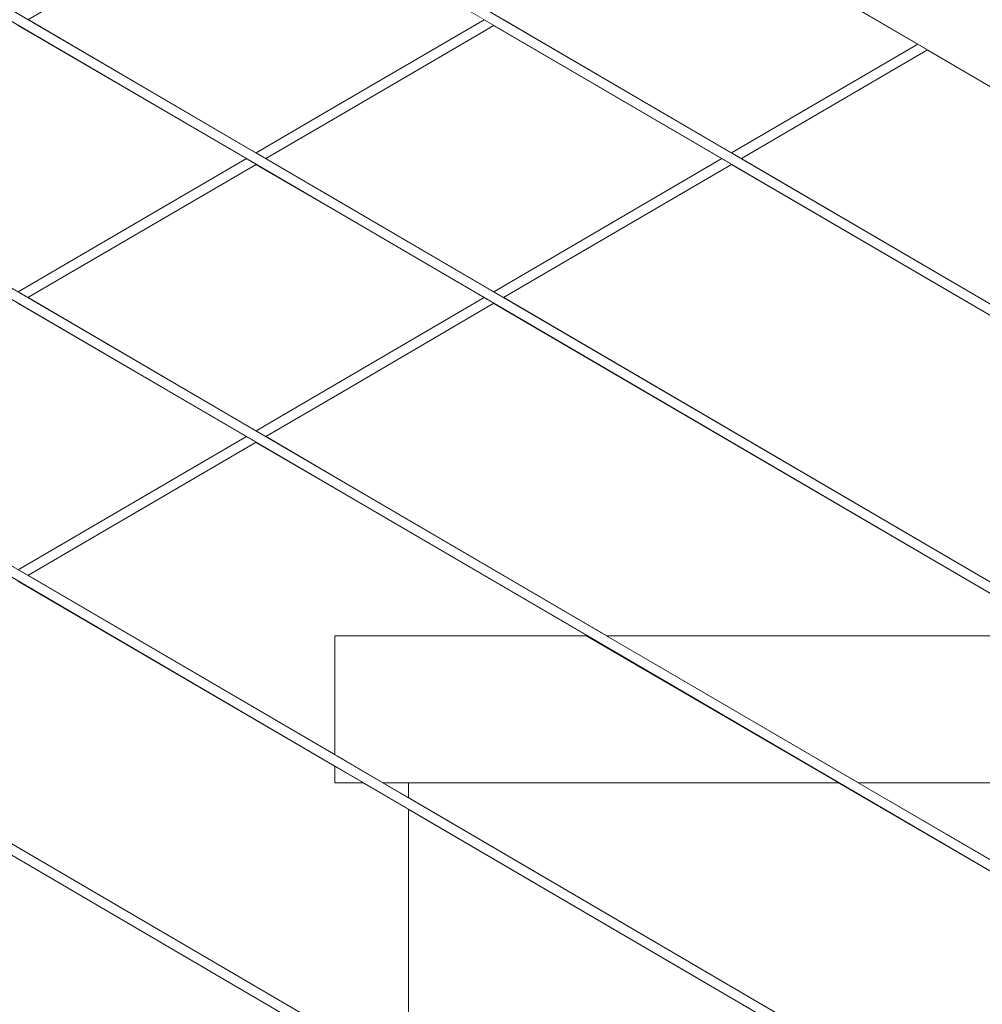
# Model space of a CAD drawing. Header units: millimetres. Extents: x -126680 to -83680, y 18016 to 39016.
# Tile 83 of 121: x -110118 to -109725, y 31289 to 31691. Entities that reach past the tile are written whole.
import ezdxf

# ---------------------------------------------------------------- set-up
doc = ezdxf.new("R2010")
doc.units = ezdxf.units.MM
doc.header["$MEASUREMENT"] = 0
doc.linetypes.add('Wipeout_Contour', pattern=[1000, 0, -1000])
doc.layers.add('Nowe_Konstrukcja - Schody', color=7, linetype='Continuous')
doc.layers.add('Nowe_Konstrukcja - Ściany zew', color=7, linetype='Continuous')
doc.layers.add('Nowe_Konstrukcja - Schody_Nr_pióra__101', color=250, linetype='Continuous', lineweight=13, true_color=0x333333)
doc.layers.add('Nowe_Konstrukcja - Schody_Nr_pióra__3', color=7, linetype='Continuous', lineweight=13)

msp = doc.modelspace()

# ---------------------------------------------------------------- wipeouts: each hides what was drawn before it
at = {"color": 254, "linetype": 'Wipeout_Contour', "lineweight": 0, "ltscale": 458287.45808}
msp.add_wipeout([(-110118.09, 31688.45), (-110211.09, 31634.1), (-110118.09, 31579.75), (-110025.09, 31634.1)], dxfattribs=at).dxf.layer = 'Nowe_Konstrukcja - Ściany zew'
at = {"color": 254, "linetype": 'Wipeout_Contour', "lineweight": 0, "ltscale": 458162.496684}
msp.add_wipeout([(-110211.09, 31520.77), (-110118.09, 31466.42), (-110025.09, 31520.77), (-110118.09, 31575.12)], dxfattribs=at).dxf.layer = 'Nowe_Konstrukcja - Ściany zew'
at = {"color": 254, "linetype": 'Wipeout_Contour', "lineweight": 0, "ltscale": 802080.269138}
msp.add_wipeout([(-110288.98, 31341.06), (-110267.93, 31327.32), (-110179.99, 31275.92), (-109993.99, 31275.92), (-110215.05, 31405.12), (-110267.93, 31374.22), (-110288.98, 31360.48)], dxfattribs=at).dxf.layer = 'Nowe_Konstrukcja - Ściany zew'

# ---------------------------------------------------------------- next in the draw order: wipeouts: each hides what was drawn before it
at = {"color": 254, "linetype": 'Wipeout_Contour', "lineweight": 0, "ltscale": 457977.383291}
msp.add_wipeout([(-110021.13, 31745.12), (-110114.13, 31690.77), (-110021.13, 31636.42), (-109928.13, 31690.77)], dxfattribs=at).dxf.layer = 'Nowe_Konstrukcja - Ściany zew'
at = {"color": 254, "linetype": 'Wipeout_Contour', "lineweight": 0, "ltscale": 457852.112744}
msp.add_wipeout([(-110021.13, 31631.78), (-110114.13, 31577.43), (-110021.13, 31523.08), (-109928.13, 31577.43)], dxfattribs=at).dxf.layer = 'Nowe_Konstrukcja - Ściany zew'
at = {"color": 254, "linetype": 'Wipeout_Contour', "lineweight": 0, "ltscale": 915261.676125}
msp.add_wipeout([(-110118.09, 31461.78), (-110211.09, 31407.43), (-109986.06, 31275.92), (-109958.98, 31275.92), (-109958.98, 31368.8), (-109977.38, 31379.55), (-109988.98, 31379.55), (-109988.98, 31386.33)], dxfattribs=at).dxf.layer = 'Nowe_Konstrukcja - Ściany zew'

# ---------------------------------------------------------------- next in the draw order: wipeouts: each hides what was drawn before it
at = {"color": 254, "linetype": 'Wipeout_Contour', "lineweight": 0, "ltscale": 458072.924721}
msp.add_wipeout([(-110024.51, 31633.76), (-110117.51, 31579.41), (-110116.11, 31578.59), (-110023.11, 31632.94)], dxfattribs=at).dxf.layer = 'Nowe_Konstrukcja - Schody'
at = {"color": 254, "linetype": 'Wipeout_Contour', "lineweight": 0, "ltscale": 457902.545915}
msp.add_wipeout([(-109989.99, 31160.25), (-109989.69, 31160.76), (-110269.73, 31324.41), (-110270.03, 31323.91)], dxfattribs=at).dxf.layer = 'Nowe_Konstrukcja - Schody'
at = {"color": 254, "linetype": 'Wipeout_Contour', "lineweight": 0, "ltscale": 457541.959159}
msp.add_wipeout([(-109924.17, 31688.45), (-110017.16, 31634.1), (-109924.17, 31579.75), (-109831.17, 31634.1)], dxfattribs=at).dxf.layer = 'Nowe_Konstrukcja - Ściany zew'
at = {"color": 254, "linetype": 'Wipeout_Contour', "lineweight": 0, "ltscale": 572038.158712}
msp.add_wipeout([(-110021.13, 31518.45), (-110114.13, 31464.1), (-109988.98, 31390.96), (-109988.98, 31439.55), (-109886.12, 31439.55)], dxfattribs=at).dxf.layer = 'Nowe_Konstrukcja - Ściany zew'
at = {"color": 254, "linetype": 'Wipeout_Contour', "lineweight": 0, "ltscale": 343055.485978}
msp.add_wipeout([(-109958.98, 31379.55), (-109969.46, 31379.55), (-109958.98, 31373.43)], dxfattribs=at).dxf.layer = 'Nowe_Konstrukcja - Ściany zew'

# ---------------------------------------------------------------- next in the draw order: wipeouts: each hides what was drawn before it
at = {"color": 254, "linetype": 'Wipeout_Contour', "lineweight": 0, "ltscale": 457862.705848}
msp.add_wipeout([(-109989.69, 31654.11), (-110020.55, 31636.08), (-110019.15, 31635.26), (-109988.98, 31652.89)], dxfattribs=at).dxf.layer = 'Nowe_Konstrukcja - Schody'
at = {"color": 254, "linetype": 'Wipeout_Contour', "lineweight": 0, "ltscale": 458066.632645}
msp.add_wipeout([(-110023.11, 31632.94), (-110116.11, 31578.59), (-110114.71, 31577.77), (-110021.71, 31632.12)], dxfattribs=at).dxf.layer = 'Nowe_Konstrukcja - Schody'
at = {"color": 254, "linetype": 'Wipeout_Contour', "lineweight": 0, "ltscale": 457948.015335}
msp.add_wipeout([(-110117.51, 31466.08), (-110116.11, 31465.26), (-110023.11, 31519.61), (-110024.51, 31520.43)], dxfattribs=at).dxf.layer = 'Nowe_Konstrukcja - Schody'
at = {"color": 254, "linetype": 'Wipeout_Contour', "lineweight": 0, "ltscale": 457900.015458}
msp.add_wipeout([(-109988.98, 31161.98), (-109988.27, 31163.2), (-110268.24, 31326.82), (-110268.98, 31325.62)], dxfattribs=at).dxf.layer = 'Nowe_Konstrukcja - Schody'
at = {"color": 254, "linetype": 'Wipeout_Contour', "lineweight": 0, "ltscale": 457259.327783}
msp.add_wipeout([(-109844.29, 31735.13), (-109920.2, 31690.77), (-109827.2, 31636.42), (-109751.29, 31680.78)], dxfattribs=at).dxf.layer = 'Nowe_Konstrukcja - Ściany zew'
at = {"color": 254, "linetype": 'Wipeout_Contour', "lineweight": 0, "ltscale": 457208.850786}
msp.add_wipeout([(-109924.17, 31575.12), (-110017.16, 31520.77), (-109878.2, 31439.55), (-109692.2, 31439.55)], dxfattribs=at).dxf.layer = 'Nowe_Konstrukcja - Ściany zew'

# ---------------------------------------------------------------- next in the draw order: wipeouts: each hides what was drawn before it
at = {"color": 254, "linetype": 'Wipeout_Contour', "lineweight": 0, "ltscale": 457857.513024}
msp.add_wipeout([(-110019.15, 31635.26), (-110017.75, 31634.44), (-109988.27, 31651.67), (-109988.98, 31652.89)], dxfattribs=at).dxf.layer = 'Nowe_Konstrukcja - Schody'
at = {"color": 254, "linetype": 'Wipeout_Contour', "lineweight": 0, "ltscale": 458062.183478}
msp.add_wipeout([(-110021.71, 31632.12), (-110114.71, 31577.77), (-110114.13, 31577.43), (-110021.13, 31631.78)], dxfattribs=at).dxf.layer = 'Nowe_Konstrukcja - Schody'
at = {"color": 254, "linetype": 'Wipeout_Contour', "lineweight": 0, "ltscale": 457737.587008}
msp.add_wipeout([(-110020.55, 31522.74), (-110019.15, 31521.93), (-109988.98, 31539.56), (-109989.69, 31540.78)], dxfattribs=at).dxf.layer = 'Nowe_Konstrukcja - Schody'
at = {"color": 254, "linetype": 'Wipeout_Contour', "lineweight": 0, "ltscale": 457941.724815}
msp.add_wipeout([(-110116.11, 31465.26), (-110114.71, 31464.44), (-110021.71, 31518.79), (-110023.11, 31519.61)], dxfattribs=at).dxf.layer = 'Nowe_Konstrukcja - Schody'
at = {"color": 254, "linetype": 'Wipeout_Contour', "lineweight": 0, "ltscale": 457898.967234}
msp.add_wipeout([(-109988.27, 31163.2), (-109987.97, 31163.71), (-110267.93, 31327.32), (-110268.24, 31326.82)], dxfattribs=at).dxf.layer = 'Nowe_Konstrukcja - Schody'
at = {"color": 254, "linetype": 'Wipeout_Contour', "lineweight": 0, "ltscale": 799293.750448}
msp.add_wipeout([(-109920.2, 31577.43), (-109684.27, 31439.55), (-109678.98, 31439.55), (-109678.98, 31543.19), (-109708.98, 31543.19), (-109708.98, 31562.69), (-109827.2, 31631.78)], dxfattribs=at).dxf.layer = 'Nowe_Konstrukcja - Ściany zew'

# ---------------------------------------------------------------- next in the draw order: wipeouts: each hides what was drawn before it
at = {"color": 254, "linetype": 'Wipeout_Contour', "lineweight": 0, "ltscale": 457853.832107}
msp.add_wipeout([(-110017.75, 31634.44), (-110017.16, 31634.1), (-109987.97, 31651.16), (-109988.27, 31651.67)], dxfattribs=at).dxf.layer = 'Nowe_Konstrukcja - Schody'
at = {"color": 254, "linetype": 'Wipeout_Contour', "lineweight": 0, "ltscale": 458077.373893}
msp.add_wipeout([(-110025.09, 31634.1), (-110118.09, 31579.75), (-110117.51, 31579.41), (-110024.51, 31633.76)], dxfattribs=at).dxf.layer = 'Nowe_Konstrukcja - Schody'
at = {"color": 254, "linetype": 'Wipeout_Contour', "lineweight": 0, "ltscale": 457327.400292}
msp.add_wipeout([(-109830.59, 31633.76), (-109923.59, 31579.41), (-109922.18, 31578.59), (-109829.18, 31632.94)], dxfattribs=at).dxf.layer = 'Nowe_Konstrukcja - Schody'
at = {"color": 254, "linetype": 'Wipeout_Contour', "lineweight": 0, "ltscale": 457732.396839}
msp.add_wipeout([(-109988.98, 31539.56), (-110019.15, 31521.93), (-110017.75, 31521.11), (-109988.27, 31538.33)], dxfattribs=at).dxf.layer = 'Nowe_Konstrukcja - Schody'
at = {"color": 254, "linetype": 'Wipeout_Contour', "lineweight": 0, "ltscale": 457937.276698}
msp.add_wipeout([(-110114.71, 31464.44), (-110114.13, 31464.1), (-110021.13, 31518.45), (-110021.71, 31518.79)], dxfattribs=at).dxf.layer = 'Nowe_Konstrukcja - Schody'
at = {"color": 254, "linetype": 'Wipeout_Contour', "lineweight": 0, "ltscale": 458026.475663}
msp.add_wipeout([(-109989.99, 31273.59), (-109989.69, 31274.09), (-110269.73, 31437.75), (-110270.03, 31437.25)], dxfattribs=at).dxf.layer = 'Nowe_Konstrukcja - Schody'
at = {"color": 254, "linetype": 'Wipeout_Contour', "lineweight": 0, "ltscale": 570929.861458}
msp.add_wipeout([(-109747.33, 31678.46), (-109823.24, 31634.1), (-109708.98, 31567.33), (-109708.98, 31603.19), (-109618.53, 31603.19)], dxfattribs=at).dxf.layer = 'Nowe_Konstrukcja - Ściany zew'

# ---------------------------------------------------------------- next in the draw order: wipeouts: each hides what was drawn before it
at = {"color": 254, "linetype": 'Wipeout_Contour', "lineweight": 0, "ltscale": 457423.720835}
msp.add_wipeout([(-109721.59, 31663.43), (-109720.63, 31665.07), (-110000.63, 31828.71), (-110001.59, 31827.06)], dxfattribs=at).dxf.layer = 'Nowe_Konstrukcja - Schody'
at = {"color": 254, "linetype": 'Wipeout_Contour', "lineweight": 0, "ltscale": 457866.369139}
msp.add_wipeout([(-110021.13, 31636.42), (-110020.55, 31636.08), (-109989.69, 31654.11), (-109989.99, 31654.62)], dxfattribs=at).dxf.layer = 'Nowe_Konstrukcja - Schody'
at = {"color": 254, "linetype": 'Wipeout_Contour', "lineweight": 0, "ltscale": 457321.107497}
msp.add_wipeout([(-109829.18, 31632.94), (-109922.18, 31578.59), (-109920.78, 31577.77), (-109827.78, 31632.12)], dxfattribs=at).dxf.layer = 'Nowe_Konstrukcja - Schody'
at = {"color": 254, "linetype": 'Wipeout_Contour', "lineweight": 0, "ltscale": 457728.717742}
msp.add_wipeout([(-110017.75, 31521.11), (-110017.16, 31520.77), (-109987.97, 31537.83), (-109988.27, 31538.33)], dxfattribs=at).dxf.layer = 'Nowe_Konstrukcja - Schody'
at = {"color": 254, "linetype": 'Wipeout_Contour', "lineweight": 0, "ltscale": 457952.463445}
msp.add_wipeout([(-110118.09, 31466.42), (-110117.51, 31466.08), (-110024.51, 31520.43), (-110025.09, 31520.77)], dxfattribs=at).dxf.layer = 'Nowe_Konstrukcja - Schody'
at = {"color": 254, "linetype": 'Wipeout_Contour', "lineweight": 0, "ltscale": 458023.954082}
msp.add_wipeout([(-109988.98, 31275.31), (-109988.27, 31276.53), (-110268.24, 31440.15), (-110268.98, 31438.95)], dxfattribs=at).dxf.layer = 'Nowe_Konstrukcja - Schody'

# ---------------------------------------------------------------- next in the draw order: wipeouts: each hides what was drawn before it
at = {"color": 254, "linetype": 'Wipeout_Contour', "lineweight": 0, "ltscale": 457420.132395}
msp.add_wipeout([(-109720.63, 31665.07), (-109717.9, 31669.75), (-109997.9, 31833.38), (-110000.63, 31828.71)], dxfattribs=at).dxf.layer = 'Nowe_Konstrukcja - Schody'
at = {"color": 254, "linetype": 'Wipeout_Contour', "lineweight": 0, "ltscale": 457316.657824}
msp.add_wipeout([(-109827.78, 31632.12), (-109920.78, 31577.77), (-109920.2, 31577.43), (-109827.2, 31631.78)], dxfattribs=at).dxf.layer = 'Nowe_Konstrukcja - Schody'
at = {"color": 254, "linetype": 'Wipeout_Contour', "lineweight": 0, "ltscale": 457741.248451}
msp.add_wipeout([(-109989.99, 31541.28), (-110021.13, 31523.08), (-110020.55, 31522.74), (-109989.69, 31540.78)], dxfattribs=at).dxf.layer = 'Nowe_Konstrukcja - Schody'
at = {"color": 254, "linetype": 'Wipeout_Contour', "lineweight": 0, "ltscale": 458022.909534}
msp.add_wipeout([(-109988.27, 31276.53), (-109987.97, 31277.04), (-110267.93, 31440.65), (-110268.24, 31440.15)], dxfattribs=at).dxf.layer = 'Nowe_Konstrukcja - Schody'

# ---------------------------------------------------------------- next in the draw order: wipeouts: each hides what was drawn before it
at = {"color": 254, "linetype": 'Wipeout_Contour', "lineweight": 0, "ltscale": 457413.502908}
msp.add_wipeout([(-109717.9, 31669.75), (-109713.81, 31676.75), (-109993.81, 31840.39), (-109997.9, 31833.38)], dxfattribs=at).dxf.layer = 'Nowe_Konstrukcja - Schody'
at = {"color": 254, "linetype": 'Wipeout_Contour', "lineweight": 0, "ltscale": 457331.849978}
msp.add_wipeout([(-109924.17, 31579.75), (-109923.59, 31579.41), (-109830.59, 31633.76), (-109831.17, 31634.1)], dxfattribs=at).dxf.layer = 'Nowe_Konstrukcja - Schody'
at = {"color": 254, "linetype": 'Wipeout_Contour', "lineweight": 0, "ltscale": 457588.753252}
msp.add_wipeout([(-109989.69, 31540.78), (-109988.98, 31539.56), (-109926.15, 31576.28), (-109927.55, 31577.1)], dxfattribs=at).dxf.layer = 'Nowe_Konstrukcja - Schody'
at = {"color": 254, "linetype": 'Wipeout_Contour', "lineweight": 0, "ltscale": 456894.116604}
msp.add_wipeout([(-109709.99, 31223.28), (-109709.69, 31223.79), (-109989.69, 31387.43), (-109989.99, 31386.92)], dxfattribs=at).dxf.layer = 'Nowe_Konstrukcja - Schody'

# ---------------------------------------------------------------- next in the draw order: wipeouts: each hides what was drawn before it
at = {"color": 254, "linetype": 'Wipeout_Contour', "lineweight": 0, "ltscale": 457404.843229}
msp.add_wipeout([(-109713.81, 31676.75), (-109708.98, 31685.01), (-109988.98, 31848.65), (-109993.81, 31840.39)], dxfattribs=at).dxf.layer = 'Nowe_Konstrukcja - Schody'
at = {"color": 254, "linetype": 'Wipeout_Contour', "lineweight": 0, "ltscale": 457583.562281}
msp.add_wipeout([(-109926.15, 31576.28), (-109988.98, 31539.56), (-109988.27, 31538.33), (-109924.75, 31575.46)], dxfattribs=at).dxf.layer = 'Nowe_Konstrukcja - Schody'
at = {"color": 254, "linetype": 'Wipeout_Contour', "lineweight": 0, "ltscale": 456891.715795}
msp.add_wipeout([(-109988.27, 31389.87), (-109988.98, 31388.65), (-109708.98, 31225.01), (-109708.27, 31226.23)], dxfattribs=at).dxf.layer = 'Nowe_Konstrukcja - Schody'

# ---------------------------------------------------------------- next in the draw order: wipeouts: each hides what was drawn before it
at = {"color": 254, "linetype": 'Wipeout_Contour', "lineweight": 0, "ltscale": 457395.472816}
msp.add_wipeout([(-109984.15, 31856.91), (-109988.98, 31848.65), (-109708.98, 31685.01), (-109704.15, 31693.27)], dxfattribs=at).dxf.layer = 'Nowe_Konstrukcja - Schody'
at = {"color": 254, "linetype": 'Wipeout_Contour', "lineweight": 0, "ltscale": 457044.733449}
msp.add_wipeout([(-109826.62, 31636.08), (-109825.22, 31635.26), (-109749.31, 31679.62), (-109750.71, 31680.44)], dxfattribs=at).dxf.layer = 'Nowe_Konstrukcja - Schody'
at = {"color": 254, "linetype": 'Wipeout_Contour', "lineweight": 0, "ltscale": 457579.895959}
msp.add_wipeout([(-109924.75, 31575.46), (-109988.27, 31538.33), (-109987.97, 31537.83), (-109924.17, 31575.12)], dxfattribs=at).dxf.layer = 'Nowe_Konstrukcja - Schody'
at = {"color": 254, "linetype": 'Wipeout_Contour', "lineweight": 0, "ltscale": 456890.721394}
msp.add_wipeout([(-109987.97, 31390.37), (-109988.27, 31389.87), (-109708.27, 31226.23), (-109707.97, 31226.74)], dxfattribs=at).dxf.layer = 'Nowe_Konstrukcja - Schody'

# ---------------------------------------------------------------- next in the draw order: wipeouts: each hides what was drawn before it
at = {"color": 254, "linetype": 'Wipeout_Contour', "lineweight": 0, "ltscale": 457714.020469}
msp.add_wipeout([(-109989.69, 31654.11), (-109988.98, 31652.89), (-109926.15, 31689.61), (-109927.55, 31690.43)], dxfattribs=at).dxf.layer = 'Nowe_Konstrukcja - Schody'
at = {"color": 254, "linetype": 'Wipeout_Contour', "lineweight": 0, "ltscale": 457038.439619}
msp.add_wipeout([(-109749.31, 31679.62), (-109825.22, 31635.26), (-109823.82, 31634.44), (-109747.91, 31678.8)], dxfattribs=at).dxf.layer = 'Nowe_Konstrukcja - Schody'
at = {"color": 254, "linetype": 'Wipeout_Contour', "lineweight": 0, "ltscale": 457592.428233}
msp.add_wipeout([(-109928.13, 31577.43), (-109989.99, 31541.28), (-109989.69, 31540.78), (-109927.55, 31577.1)], dxfattribs=at).dxf.layer = 'Nowe_Konstrukcja - Schody'

# ---------------------------------------------------------------- next in the draw order: wipeouts: each hides what was drawn before it
at = {"color": 254, "linetype": 'Wipeout_Contour', "lineweight": 0, "ltscale": 457708.826877}
msp.add_wipeout([(-109926.15, 31689.61), (-109988.98, 31652.89), (-109988.27, 31651.67), (-109924.75, 31688.79)], dxfattribs=at).dxf.layer = 'Nowe_Konstrukcja - Schody'
at = {"color": 254, "linetype": 'Wipeout_Contour', "lineweight": 0, "ltscale": 457033.989222}
msp.add_wipeout([(-109823.82, 31634.44), (-109823.24, 31634.1), (-109747.33, 31678.46), (-109747.91, 31678.8)], dxfattribs=at).dxf.layer = 'Nowe_Konstrukcja - Schody'
at = {"color": 254, "linetype": 'Wipeout_Contour', "lineweight": 0, "ltscale": 458150.820455}
msp.add_wipeout([(-109989.99, 31386.92), (-109989.69, 31387.43), (-110269.73, 31551.08), (-110270.03, 31550.58)], dxfattribs=at).dxf.layer = 'Nowe_Konstrukcja - Schody'

# ---------------------------------------------------------------- next in the draw order: wipeouts: each hides what was drawn before it
at = {"color": 254, "linetype": 'Wipeout_Contour', "lineweight": 0, "ltscale": 457705.158703}
msp.add_wipeout([(-109924.75, 31688.79), (-109988.27, 31651.67), (-109987.97, 31651.16), (-109924.17, 31688.45)], dxfattribs=at).dxf.layer = 'Nowe_Konstrukcja - Schody'
at = {"color": 254, "linetype": 'Wipeout_Contour', "lineweight": 0, "ltscale": 457049.183882}
msp.add_wipeout([(-109827.2, 31636.42), (-109826.62, 31636.08), (-109750.71, 31680.44), (-109751.29, 31680.78)], dxfattribs=at).dxf.layer = 'Nowe_Konstrukcja - Schody'
at = {"color": 254, "linetype": 'Wipeout_Contour', "lineweight": 0, "ltscale": 458148.307747}
msp.add_wipeout([(-109988.98, 31388.65), (-109988.27, 31389.87), (-110268.24, 31553.49), (-110268.98, 31552.28)], dxfattribs=at).dxf.layer = 'Nowe_Konstrukcja - Schody'

# ---------------------------------------------------------------- next in the draw order: wipeouts: each hides what was drawn before it
at = {"color": 254, "linetype": 'Wipeout_Contour', "lineweight": 0, "ltscale": 457717.697291}
msp.add_wipeout([(-109989.99, 31654.62), (-109989.69, 31654.11), (-109927.55, 31690.43), (-109928.13, 31690.77)], dxfattribs=at).dxf.layer = 'Nowe_Konstrukcja - Schody'
at = {"color": 254, "linetype": 'Wipeout_Contour', "lineweight": 0, "ltscale": 458147.266875}
msp.add_wipeout([(-109988.27, 31389.87), (-109987.97, 31390.37), (-110267.93, 31553.98), (-110268.24, 31553.49)], dxfattribs=at).dxf.layer = 'Nowe_Konstrukcja - Schody'

# ---------------------------------------------------------------- next in the draw order: wipeouts: each hides what was drawn before it
at = {"color": 254, "linetype": 'Wipeout_Contour', "lineweight": 0, "ltscale": 457018.569853}
msp.add_wipeout([(-109709.99, 31336.62), (-109709.69, 31337.12), (-109989.69, 31500.76), (-109989.99, 31500.25)], dxfattribs=at).dxf.layer = 'Nowe_Konstrukcja - Schody'

# ---------------------------------------------------------------- next in the draw order: wipeouts: each hides what was drawn before it
at = {"color": 254, "linetype": 'Wipeout_Contour', "lineweight": 0, "ltscale": 457016.177968}
msp.add_wipeout([(-109988.27, 31503.2), (-109988.98, 31501.98), (-109708.98, 31338.34), (-109708.27, 31339.56)], dxfattribs=at).dxf.layer = 'Nowe_Konstrukcja - Schody'

# ---------------------------------------------------------------- next in the draw order: wipeouts: each hides what was drawn before it
at = {"color": 254, "linetype": 'Wipeout_Contour', "lineweight": 0, "ltscale": 457015.187264}
msp.add_wipeout([(-109987.97, 31503.71), (-109988.27, 31503.2), (-109708.27, 31339.56), (-109707.97, 31340.07)], dxfattribs=at).dxf.layer = 'Nowe_Konstrukcja - Schody'

# ---------------------------------------------------------------- next in the draw order: wipeouts: each hides what was drawn before it
at = {"color": 254, "linetype": 'Wipeout_Contour', "lineweight": 0, "ltscale": 458275.579955}
msp.add_wipeout([(-109989.99, 31500.25), (-109989.69, 31500.76), (-110269.73, 31664.41), (-110270.03, 31663.91)], dxfattribs=at).dxf.layer = 'Nowe_Konstrukcja - Schody'
at = {"color": 254, "linetype": 'Wipeout_Contour', "lineweight": 0, "ltscale": 343123.109886}
msp.add_wipeout([(-109977.38, 31379.55), (-109988.98, 31386.33), (-109988.98, 31379.55)], dxfattribs=at).dxf.layer = 'Nowe_Konstrukcja - Schody'

# ---------------------------------------------------------------- next in the draw order: wipeouts: each hides what was drawn before it
at = {"color": 254, "linetype": 'Wipeout_Contour', "lineweight": 0, "ltscale": 458273.076117}
msp.add_wipeout([(-109988.98, 31501.98), (-109988.27, 31503.2), (-110268.24, 31666.82), (-110268.98, 31665.62)], dxfattribs=at).dxf.layer = 'Nowe_Konstrukcja - Schody'
at = {"color": 254, "linetype": 'Wipeout_Contour', "lineweight": 0, "ltscale": 571608.205876}
msp.add_wipeout([(-109886.12, 31439.55), (-109988.98, 31439.55), (-109988.98, 31390.96), (-109969.46, 31379.55), (-109783.46, 31379.55)], dxfattribs=at).dxf.layer = 'Nowe_Konstrukcja - Schody'

# ---------------------------------------------------------------- next in the draw order: linework, layer by layer
at = {"layer": 'Nowe_Konstrukcja - Schody_Nr_pióra__101', "color": 250, "linetype": 'Continuous', "lineweight": 13, "true_color": 0x333333}
for p, q in [((-109987.97, 31277.04), (-110267.93, 31440.65)), ((-109989.99, 31273.59), (-110270.03, 31437.25))]:
    msp.add_line(p, q, dxfattribs=at)
at = {"layer": 'Nowe_Konstrukcja - Schody_Nr_pióra__3', "color": 7, "linetype": 'Continuous', "lineweight": 13}
for p, q in [((-109988.98, 31439.55), (-109886.12, 31439.55)), ((-109988.98, 31390.96), (-109988.98, 31439.55)), ((-109988.98, 31379.55), (-109988.98, 31386.33)), ((-109988.98, 31379.55), (-109977.38, 31379.55))]:
    msp.add_line(p, q, dxfattribs=at)

# ---------------------------------------------------------------- next in the draw order: wipeouts: each hides what was drawn before it
at = {"color": 254, "linetype": 'Wipeout_Contour', "lineweight": 0, "ltscale": 458272.038919}
msp.add_wipeout([(-109988.27, 31503.2), (-109987.97, 31503.71), (-110267.93, 31667.32), (-110268.24, 31666.82)], dxfattribs=at).dxf.layer = 'Nowe_Konstrukcja - Schody'
at = {"color": 254, "linetype": 'Wipeout_Contour', "lineweight": 0, "ltscale": 570743.495226}
msp.add_wipeout([(-109878.2, 31439.55), (-109775.53, 31379.55), (-109678.98, 31379.55), (-109678.98, 31431.83), (-109692.2, 31439.55)], dxfattribs=at).dxf.layer = 'Nowe_Konstrukcja - Schody'

# ---------------------------------------------------------------- next in the draw order: linework, layer by layer
at = {"layer": 'Nowe_Konstrukcja - Schody_Nr_pióra__101', "color": 250, "linetype": 'Continuous', "lineweight": 13, "true_color": 0x333333}
for p, q in [((-110118.09, 31466.42), (-110025.09, 31520.77)), ((-110114.13, 31464.1), (-110021.13, 31518.45))]:
    msp.add_line(p, q, dxfattribs=at)
at = {"layer": 'Nowe_Konstrukcja - Schody_Nr_pióra__3', "color": 7, "linetype": 'Continuous', "lineweight": 13}
msp.add_line((-109878.2, 31439.55), (-109692.2, 31439.55), dxfattribs=at)

# ---------------------------------------------------------------- next in the draw order: wipeouts: each hides what was drawn before it
at = {"color": 254, "linetype": 'Wipeout_Contour', "lineweight": 0, "ltscale": 457143.438776}
msp.add_wipeout([(-109709.99, 31449.95), (-109709.69, 31450.46), (-109989.69, 31614.09), (-109989.99, 31613.59)], dxfattribs=at).dxf.layer = 'Nowe_Konstrukcja - Schody'
at = {"color": 254, "linetype": 'Wipeout_Contour', "lineweight": 0, "ltscale": 570972.28773}
msp.add_wipeout([(-109783.46, 31379.55), (-109958.98, 31379.55), (-109958.98, 31373.43), (-109678.98, 31209.79), (-109678.98, 31318.49)], dxfattribs=at).dxf.layer = 'Nowe_Konstrukcja - Schody'

# ---------------------------------------------------------------- next in the draw order: linework, layer by layer
at = {"layer": 'Nowe_Konstrukcja - Schody_Nr_pióra__3', "color": 7, "linetype": 'Continuous', "lineweight": 13}
for p, q in [((-109969.46, 31379.55), (-109958.98, 31379.55)), ((-109958.98, 31373.43), (-109958.98, 31379.55)), ((-109958.98, 31379.55), (-109783.46, 31379.55))]:
    msp.add_line(p, q, dxfattribs=at)

# ---------------------------------------------------------------- next in the draw order: wipeouts: each hides what was drawn before it
at = {"color": 254, "linetype": 'Wipeout_Contour', "lineweight": 0, "ltscale": 457141.055813}
msp.add_wipeout([(-109988.27, 31616.53), (-109988.98, 31615.31), (-109708.98, 31451.68), (-109708.27, 31452.9)], dxfattribs=at).dxf.layer = 'Nowe_Konstrukcja - Schody'
at = {"color": 254, "linetype": 'Wipeout_Contour', "lineweight": 0, "ltscale": 570761.436851}
msp.add_wipeout([(-109958.98, 31368.8), (-109958.98, 31260.1), (-109722.99, 31122.18), (-109678.98, 31147.9), (-109678.98, 31205.16)], dxfattribs=at).dxf.layer = 'Nowe_Konstrukcja - Schody'

# ---------------------------------------------------------------- next in the draw order: linework, layer by layer
at = {"layer": 'Nowe_Konstrukcja - Schody_Nr_pióra__3', "color": 7, "linetype": 'Continuous', "lineweight": 13}
msp.add_line((-109958.98, 31260.1), (-109958.98, 31368.8), dxfattribs=at)

# ---------------------------------------------------------------- next in the draw order: wipeouts: each hides what was drawn before it
at = {"color": 254, "linetype": 'Wipeout_Contour', "lineweight": 0, "ltscale": 457140.068804}
msp.add_wipeout([(-109987.97, 31617.04), (-109988.27, 31616.53), (-109708.27, 31452.9), (-109707.97, 31453.4)], dxfattribs=at).dxf.layer = 'Nowe_Konstrukcja - Schody'
at = {"color": 254, "linetype": 'Wipeout_Contour', "lineweight": 0, "ltscale": 342316.738973}
msp.add_wipeout([(-109678.98, 31379.55), (-109775.53, 31379.55), (-109678.98, 31323.13)], dxfattribs=at).dxf.layer = 'Nowe_Konstrukcja - Schody'

# ---------------------------------------------------------------- next in the draw order: linework, layer by layer
at = {"layer": 'Nowe_Konstrukcja - Schody_Nr_pióra__101', "color": 250, "linetype": 'Continuous', "lineweight": 13, "true_color": 0x333333}
for p, q in [((-109987.97, 31390.37), (-110267.93, 31553.98)), ((-109989.99, 31386.92), (-110270.03, 31550.58)), ((-110021.13, 31523.08), (-109989.99, 31541.28)), ((-110017.16, 31520.77), (-109987.97, 31537.83)), ((-109707.97, 31340.07), (-109987.97, 31503.71)), ((-109709.99, 31336.62), (-109989.99, 31500.25)), ((-109707.97, 31226.74), (-109987.97, 31390.37)), ((-109709.99, 31223.28), (-109989.99, 31386.92))]:
    msp.add_line(p, q, dxfattribs=at)
at = {"layer": 'Nowe_Konstrukcja - Schody_Nr_pióra__3', "color": 7, "linetype": 'Continuous', "lineweight": 13}
msp.add_line((-109775.53, 31379.55), (-109678.98, 31379.55), dxfattribs=at)

# ---------------------------------------------------------------- next in the draw order: wipeouts: each hides what was drawn before it
at = {"color": 254, "linetype": 'Wipeout_Contour', "lineweight": 0, "ltscale": 458400.753822}
msp.add_wipeout([(-109989.99, 31613.59), (-109989.69, 31614.09), (-110269.73, 31777.75), (-110270.03, 31777.25)], dxfattribs=at).dxf.layer = 'Nowe_Konstrukcja - Schody'

# ---------------------------------------------------------------- next in the draw order: wipeouts: each hides what was drawn before it
at = {"color": 254, "linetype": 'Wipeout_Contour', "lineweight": 0, "ltscale": 458398.258852}
msp.add_wipeout([(-109988.98, 31615.31), (-109988.27, 31616.53), (-110268.24, 31780.15), (-110268.98, 31778.95)], dxfattribs=at).dxf.layer = 'Nowe_Konstrukcja - Schody'

# ---------------------------------------------------------------- next in the draw order: wipeouts: each hides what was drawn before it
at = {"color": 254, "linetype": 'Wipeout_Contour', "lineweight": 0, "ltscale": 458397.225327}
msp.add_wipeout([(-109988.27, 31616.53), (-109987.97, 31617.04), (-110267.93, 31780.65), (-110268.24, 31780.15)], dxfattribs=at).dxf.layer = 'Nowe_Konstrukcja - Schody'

# ---------------------------------------------------------------- next in the draw order: linework, layer by layer
at = {"layer": 'Nowe_Konstrukcja - Schody_Nr_pióra__101', "color": 250, "linetype": 'Continuous', "lineweight": 13, "true_color": 0x333333}
for p, q in [((-110114.13, 31690.77), (-110021.13, 31745.12)), ((-110118.09, 31579.75), (-110025.09, 31634.1)), ((-110114.13, 31577.43), (-110021.13, 31631.78))]:
    msp.add_line(p, q, dxfattribs=at)

# ---------------------------------------------------------------- next in the draw order: wipeouts: each hides what was drawn before it
at = {"color": 254, "linetype": 'Wipeout_Contour', "lineweight": 0, "ltscale": 457268.723034}
msp.add_wipeout([(-109709.99, 31563.28), (-109709.69, 31563.79), (-109989.69, 31727.43), (-109989.99, 31726.92)], dxfattribs=at).dxf.layer = 'Nowe_Konstrukcja - Schody'

# ---------------------------------------------------------------- next in the draw order: wipeouts: each hides what was drawn before it
at = {"color": 254, "linetype": 'Wipeout_Contour', "lineweight": 0, "ltscale": 457266.348989}
msp.add_wipeout([(-109988.27, 31729.87), (-109988.98, 31728.65), (-109708.98, 31565.01), (-109708.27, 31566.23)], dxfattribs=at).dxf.layer = 'Nowe_Konstrukcja - Schody'

# ---------------------------------------------------------------- next in the draw order: wipeouts: each hides what was drawn before it
at = {"color": 254, "linetype": 'Wipeout_Contour', "lineweight": 0, "ltscale": 457265.365675}
msp.add_wipeout([(-109987.97, 31730.37), (-109988.27, 31729.87), (-109708.27, 31566.23), (-109707.97, 31566.74)], dxfattribs=at).dxf.layer = 'Nowe_Konstrukcja - Schody'

# ---------------------------------------------------------------- next in the draw order: linework, layer by layer
at = {"layer": 'Nowe_Konstrukcja - Schody_Nr_pióra__101', "color": 250, "linetype": 'Continuous', "lineweight": 13, "true_color": 0x333333}
for p, q in [((-109721.59, 31663.43), (-110001.59, 31827.06)), ((-109987.97, 31617.04), (-110267.93, 31780.65)), ((-109989.99, 31613.59), (-110270.03, 31777.25)), ((-109707.97, 31566.74), (-109987.97, 31730.37)), ((-109709.99, 31563.28), (-109989.99, 31726.92)), ((-109989.99, 31654.62), (-109928.13, 31690.77)), ((-109987.97, 31651.16), (-109924.17, 31688.45)), ((-109827.2, 31636.42), (-109751.29, 31680.78)), ((-109823.24, 31634.1), (-109747.33, 31678.46)), ((-109987.97, 31503.71), (-110267.93, 31667.32)), ((-109989.99, 31500.25), (-110270.03, 31663.91)), ((-110021.13, 31636.42), (-109989.99, 31654.62)), ((-110017.16, 31634.1), (-109987.97, 31651.16)), ((-109924.17, 31579.75), (-109831.17, 31634.1)), ((-109920.2, 31577.43), (-109827.2, 31631.78)), ((-109709.99, 31449.95), (-109989.99, 31613.59)), ((-109707.97, 31453.4), (-109987.97, 31617.04)), ((-109989.99, 31541.28), (-109928.13, 31577.43)), ((-109987.97, 31537.83), (-109924.17, 31575.12))]:
    msp.add_line(p, q, dxfattribs=at)

doc.saveas('drawing.dxf')
